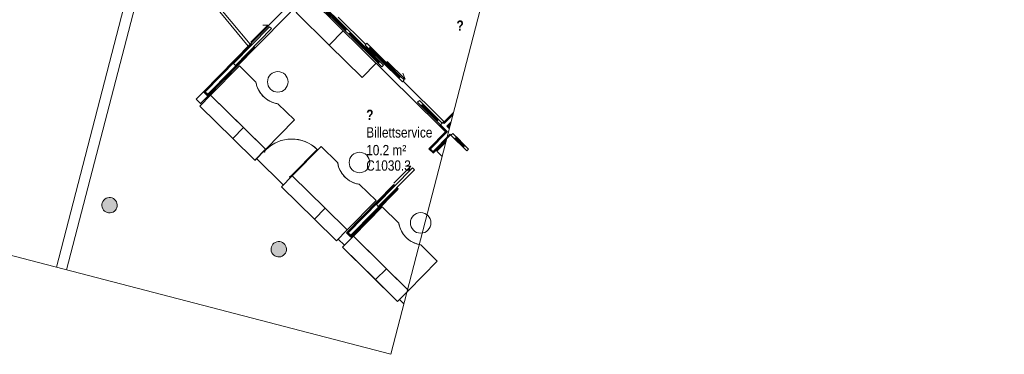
# Model space of a CAD drawing. Header units: millimetres. Extents: x 1487155 to 1697087, y 2364492 to 2519428.
# Tile 3 of 9: x 1653139 to 1672283, y 2464440 to 2470933. Entities that reach past the tile are written whole.
import ezdxf

# ---------------------------------------------------------------- set-up
doc = ezdxf.new("R2010")
doc.units = ezdxf.units.MM
doc.layers.add('271_Fast inventar', color=7, linetype='Continuous', lineweight=0, true_color=0x000000)
doc.layers.add('A200-14_Servering', color=7, linetype='Continuous', lineweight=5, true_color=0xc7d6ef)
for name, color, linetype, lineweight in [('A2', 6, 'Continuous', 5), ('A2-D', 1, 'Continuous', 5), ('A2-DOR', 1, 'Continuous', 5), ('A222', 6, 'Continuous', 5), ('A23', 3, 'Continuous', 5), ('A2312', 1, 'Continuous', 5), ('A24', 1, 'Continuous', 5), ('A254', 6, 'Continuous', 5), ('A852-T', 1, 'Continuous', 9), ('A852-TYNN', 7, 'Continuous', 5), ('A862', 4, 'Continuous', 15)]:
    doc.layers.add(name, color=color, linetype=linetype, lineweight=lineweight)
doc.styles.add('Arial Narrow', font='ARIALN.TTF', dxfattribs={"height": 200})
doc.styles.add('Arial Narrow_B', font='ARIALNB.TTF', dxfattribs={"height": 200})

# ---------------------------------------------------------------- blocks, each defined once
blk = doc.blocks.new('Søyle Betong Sirkulær - 300-V50-zv001-h01-a-200-1-0001')
at = {"layer": 'A222'}
blk.add_hatch(color=256, dxfattribs=at).paths.add_polyline_path([(144, -42), (150, 1), (144, 42), (126, 81), (98, 113), (62, 136), (21, 148), (-21, 148), (-62, 136), (-98, 113), (-128, 78), (-144, 42), (-150, 0), (-144, -42), (-126, -81), (-98, -113), (-62, -136), (-21, -148), (21, -148), (62, -136), (98, -113), (126, -81)])
at = {"layer": 'A222', "lineweight": 18}
for start, end in [(360, 180), (180, 360)]:
    blk.add_arc((0, 0), 150, start, end, dxfattribs=at)
blk = doc.blocks.new('Søyle Betong Sirkulær - 300-4070233-zv001-h01-a-200-1-0001')
at = {"layer": 'A222'}
blk.add_hatch(color=256, dxfattribs=at).paths.add_polyline_path([(144, -42), (150, 0), (144, 42), (126, 81), (98, 113), (62, 136), (21, 148), (-21, 148), (-62, 136), (-98, 113), (-126, 81), (-144, 42), (-150, 0), (-144, -42), (-126, -81), (-98, -113), (-62, -136), (-21, -148), (21, -148), (62, -136), (98, -113), (126, -81)])
at = {"layer": 'A222', "lineweight": 18}
for start, end in [(360, 180), (180, 360)]:
    blk.add_arc((0, 0), 150, start, end, dxfattribs=at)
blk = doc.blocks.new('System Panel - Glassfelt 10mm uten offset-2981005-zv001-h01-a-200-1-0001')
at = {"layer": 'A2312', "lineweight": 13}
for p, q in [((117, 5), (-117, 5)), ((-117, 5), (-117, -5)), ((117, -5), (117, 5)), ((-117, -5), (117, -5))]:
    blk.add_line(p, q, dxfattribs=at)
blk = doc.blocks.new('Rectangular Mullion - 100x50mm Aluminium-2981006-zv001-h01-a-200-1-0001')
at = {"layer": 'A2312'}
for p, q in [((1661759, 2468458), (1661592, 2468623)), ((1661794, 2468493), (1661627, 2468658))]:
    blk.add_line(p, q, dxfattribs=at)
blk = doc.blocks.new('Rectangular Mullion - 100x50mm Aluminium-2981001-zv001-h01-a-200-1-0001')
at = {"layer": 'A2312', "lineweight": 15}
for p, q in [((0, 25), (-100, 25)), ((-100, 25), (-100, -25)), ((0, -25), (0, 25)), ((-100, -25), (0, -25))]:
    blk.add_line(p, q, dxfattribs=at)
blk = doc.blocks.new('System Panel - Glassfelt 10mm uten offset-2981014-zv001-h01-a-200-1-0001')
at = {"layer": 'A2312', "lineweight": 13}
for p, q in [((383, 5), (-383, 5)), ((-383, 5), (-383, -5)), ((383, -5), (383, 5)), ((-383, -5), (383, -5))]:
    blk.add_line(p, q, dxfattribs=at)
blk = doc.blocks.new('Rectangular Mullion - 100x50mm Aluminium-2981015-zv001-h01-a-200-1-0001')
at = {"layer": 'A2312'}
for p, q in [((1659462, 2470721), (1658917, 2471258)), ((1659497, 2470756), (1658952, 2471293))]:
    blk.add_line(p, q, dxfattribs=at)
blk = doc.blocks.new('System Panel - Glassfelt 10mm uten offset-2981017-zv001-h01-a-200-1-0001')
at = {"layer": 'A2312', "lineweight": 13}
for p, q in [((400, 5), (-400, 5)), ((-400, 5), (-400, -5)), ((400, -5), (400, 5)), ((-400, -5), (400, -5))]:
    blk.add_line(p, q, dxfattribs=at)
blk = doc.blocks.new('Systemvegg skyvedør enkelt - DAGS02_Aluglass skyvedør 10x21M-2981018-zv001-h01-a-200-1-0001')
at = {"layer": 'A2-D'}
for p, q in [((-915, 100), (-1015, 100)), ((-1015, 100), (-1015, 50)), ((-1015, 50), (-915, 50)), ((-915, 50), (-915, 100)), ((-915, 100), (-100, 100)), ((-100, 80), (-915, 80)), ((-915, 80), (-915, 70)), ((-915, 70), (-100, 70)), ((-100, 50), (-915, 50)), ((0, 100), (-100, 100)), ((-100, 100), (-100, 50)), ((-100, 70), (-100, 80)), ((-100, 50), (0, 50)), ((0, 50), (0, 100))]:
    blk.add_line(p, q, dxfattribs=at)
at = {"layer": 'A2-DOR'}
for p, q in [((-490, 125), (0, 125)), ((0, 125), (-109, 176))]:
    blk.add_line(p, q, dxfattribs=at)
blk = doc.blocks.new('Rectangular Mullion - 100x50mm Aluminium-2980962-zv001-h01-a-200-1-0001')
at = {"layer": 'A2312', "lineweight": 15}
for p, q in [((-50, 25), (50, 25)), ((-50, -25), (-50, 25)), ((50, 25), (50, -25)), ((50, -25), (-50, -25))]:
    blk.add_line(p, q, dxfattribs=at)
blk = doc.blocks.new('Rectangular Mullion - 100x50mm Aluminium-2980992-zv001-h01-a-200-1-0001')
at = {"layer": 'A2312'}
for p, q in [((1666889, 2463405), (1666319, 2463966)), ((1666924, 2463441), (1666354, 2464002))]:
    blk.add_line(p, q, dxfattribs=at)
blk = doc.blocks.new('Rectangular Mullion - 100x50mm Aluminium-2980966-zv001-h01-a-200-1-0001')
at = {"layer": 'A2312', "lineweight": 15}
for p, q in [((-100, 25), (0, 25)), ((-100, -25), (-100, 25)), ((0, 25), (0, -25)), ((0, -25), (-100, -25))]:
    blk.add_line(p, q, dxfattribs=at)
blk = doc.blocks.new('Generic Models 226 - Generic Models 39-3044506-zv001-h01-a-200-1-0001')
at = {"layer": 'A2'}
for p, q in [((-146611, 379776), (-147000, 379551)), ((-146211, 379083), (-146611, 379776)), ((-147520, 379251), (-147910, 379026)), ((-147910, 379026), (-147510, 378333))]:
    blk.add_line(p, q, dxfattribs=at)
blk.add_arc((-147460, 379748), 500, 263.1301, 336.8699, dxfattribs=at)
blk = doc.blocks.new('Generic Models 227 - Generic Models 39-3044520-zv001-h01-a-200-1-0001')
at = {"layer": 'A2'}
for p, q in [((-146611, 379776), (-147000, 379551)), ((-146211, 379083), (-146611, 379776)), ((-147520, 379251), (-147910, 379026)), ((-147910, 379026), (-147510, 378333))]:
    blk.add_line(p, q, dxfattribs=at)
blk.add_arc((-147460, 379748), 500, 263.1301, 336.8699, dxfattribs=at)
blk = doc.blocks.new('Generic Models 232 - Generic Models 39-3044590-zv001-h01-a-200-1-0001')
at = {"layer": 'A2'}
for p, q in [((-146810, 379661), (-147200, 379436)), ((-146410, 378968), (-146810, 379661)), ((-147719, 379136), (-148109, 378911)), ((-148109, 378911), (-147709, 378218))]:
    blk.add_line(p, q, dxfattribs=at)
blk.add_arc((-147659, 379633), 500, 263.1301, 336.8699, dxfattribs=at)
blk = doc.blocks.new('Enfløyet Glassfelt - DAG11_Aluglassdør 7x8M-2981057-zv001-h01-a-200-1-0001')
at = {"layer": 'A2-D'}
for p, q in [((352, 15), (352, 719)), ((-370, 15), (-352, 15)), ((-352, 15), (-352, -35)), ((-352, 15), (-352, -25)), ((352, 15), (352, -35)), ((365, 15), (352, 15)), ((352, 15), (352, -25)), ((-370, -35), (-352, -35)), ((365, -35), (352, -35))]:
    blk.add_line(p, q, dxfattribs=at)
blk.add_arc((352, 15), 704, 90, 180, dxfattribs=at)
blk = doc.blocks.new('System Panel - Glassfelt 10mm uten offset-2981062-zv001-h01-a-200-1-0001')
at = {"layer": 'A2312', "lineweight": 13}
for p, q in [((212, 5), (-212, 5)), ((-212, 5), (-212, -5)), ((212, -5), (212, 5)), ((-212, -5), (212, -5))]:
    blk.add_line(p, q, dxfattribs=at)
blk = doc.blocks.new('Rectangular Mullion - 100x50mm Aluminium-2981063-zv001-h01-a-200-1-0001')
at = {"layer": 'A2312'}
for p, q in [((1661246, 2468963), (1660944, 2469261)), ((1661281, 2468999), (1660979, 2469297))]:
    blk.add_line(p, q, dxfattribs=at)
blk = doc.blocks.new('Rectangular Mullion - 100x50mm Aluminium-2980998-zv001-h01-a-200-1-0001')
at = {"layer": 'A2312', "lineweight": 15}
for p, q in [((-50, 25), (50, 25)), ((-50, -25), (-50, 25)), ((50, 25), (50, -25)), ((50, -25), (-50, -25))]:
    blk.add_line(p, q, dxfattribs=at)
blk = doc.blocks.new('Skyvedør Enkel Innfelt1 - DTS01_Skyvedør 10x21M-2981066-zv001-h01-a-200-1-0001')
at = {"layer": 'A2-DOR'}
for p, q in [((0, 25), (-1000, 25)), ((-1000, 25), (-1000, -25)), ((-470, 75), (0, 75)), ((0, 75), (-71, 146)), ((0, -25), (0, 25)), ((500, -61), (500, 59)), ((-1000, -25), (0, -25))]:
    blk.add_line(p, q, dxfattribs=at)
at = {"layer": 'A2-DOR', "lineweight": 15}
for p, q in [((-488, 59), (-500, 59)), ((-488, 25), (-488, 59)), ((500, 59), (488, 59)), ((488, 59), (488, -61)), ((-500, -61), (-488, -61)), ((-488, -61), (-488, -25)), ((488, -61), (500, -61))]:
    blk.add_line(p, q, dxfattribs=at)
blk = doc.blocks.new('zv001-h01-a-271-1-0001_dwg_Floor Plan - Plan 1- etg- 1_100_EXP DWG virksomhetsplan_dwg_Generic Models 39 - Generic Models 39-8238059-Plan 1_ etg_ 1_100_EXP DWG virksomhetsplan-443173-Plan 01 - Adgangskontroll Oversikt_1-4069077-zv001-h01-a-200-1-0001')
at = {"layer": '271_Fast inventar', "flags": 128}
for points in [[(-146211, 379083), (-146611, 379776), (-147000, 379551)], [(-147520, 379251), (-147910, 379026), (-147510, 378333)]]:
    blk.add_lwpolyline(points, dxfattribs=at)
at = {"layer": '271_Fast inventar'}
blk.add_arc((-147460, 379748), 500, 263.1301, 336.8699, dxfattribs=at)
blk = doc.blocks.new('zv001-h01-a-271-1-0001_dwg_Floor Plan - Plan 1- etg- 1_100_EXP DWG virksomhetsplan_dwg_Generic Models 40 - Generic Models 39-8238085-Plan 1_ etg_ 1_100_EXP DWG virksomhetsplan-443174-Plan 01 - Adgangskontroll Oversikt_1-4069078-zv001-h01-a-200-1-0001')
at = {"layer": '271_Fast inventar', "flags": 128}
for points in [[(-146211, 379083), (-146611, 379776), (-147000, 379551)], [(-147520, 379251), (-147910, 379026), (-147510, 378333)]]:
    blk.add_lwpolyline(points, dxfattribs=at)
at = {"layer": '271_Fast inventar'}
blk.add_arc((-147460, 379748), 500, 263.1301, 336.8699, dxfattribs=at)
blk = doc.blocks.new('zv001-h01-a-271-1-0001_dwg_Floor Plan - Plan 1- etg- 1_100_EXP DWG virksomhetsplan_dwg_Generic Models 61 - Generic Models 39-8238393-Plan 1_ etg_ 1_100_EXP DWG virksomhetsplan-443179-Plan 01 - Adgangskontroll Oversikt_1-4069083-zv001-h01-a-200-1-0001')
at = {"layer": '271_Fast inventar', "flags": 128}
for points in [[(-146410, 378968), (-146810, 379661), (-147200, 379436)], [(-147719, 379136), (-148109, 378911), (-147709, 378218)]]:
    blk.add_lwpolyline(points, dxfattribs=at)
at = {"layer": '271_Fast inventar'}
blk.add_arc((-147659, 379633), 500, 263.1301, 336.8699, dxfattribs=at)
blk = doc.blocks.new('zv001-h01-a-271_200-1-00010')
at = {"layer": '271_Fast inventar'}
for p, q in [((352, 15), (352, 719)), ((-352, -35), (-360, -35))]:
    blk.add_line(p, q, dxfattribs=at)
at = {"layer": '271_Fast inventar', "flags": 128}
blk.add_lwpolyline([(-352, -25), (-352, 15), (-360, 15), (-360, -35), (-340, -35), (-340, -25)], close=True, dxfattribs=at)
blk.add_lwpolyline([(352, -35), (360, -35), (340, -35), (340, -25), (352, -25), (352, 15), (360, 15), (360, -35)], dxfattribs=at)
at = {"layer": '271_Fast inventar'}
blk.add_arc((352, 15), 704, 90, 180, dxfattribs=at)
blk = doc.blocks.new('zv001-h01-a-271_200-1-000159')
at = {"layer": '271_Fast inventar'}
blk.add_line((1849, -203), (1699, 57), dxfattribs=at)
blk.add_circle((500, 635), 200, dxfattribs=at)
for start, end in [(317.5564, 324.3873), (327.3116, 336.8699), (263.1301, 272.6885), (275.6125, 282.4437), (285.6034, 292.9845), (295.234, 304.766), (307.0156, 314.3965)]:
    blk.add_arc((450, 721), 500, start, end, dxfattribs=at)
blk = doc.blocks.new('zv001-h01-a-271-1-0001_dwg_Floor Plan - Plan 1- etg- 1_100_EXP DWG virksomhetsplan_dwg_ENZV_Plan 1 etg_Innredning_dwg_A_Skranke01-V135-Plan 1_ etg_ 1_100_EXP DWG virksomhetsplan-443547-Plan 01 - Adgangskontroll Oversikt_1-4069189-zv001-h01-a-200-1-0001')
at = {"layer": '271_Fast inventar'}
blk.add_line((1849, -203), (1699, 57), dxfattribs=at)
blk.add_circle((500, 635), 200, dxfattribs=at)
for start, end in [(317.5607, 324.3818), (327.3143, 336.8699), (263.1301, 272.6857), (275.6182, 282.4393), (285.607, 292.9753), (295.2366, 304.7634), (307.0247, 314.393)]:
    blk.add_arc((450, 721), 500, start, end, dxfattribs=at)
blk = doc.blocks.new('zv001-h01-a-271-1-0001_dwg_Floor Plan - Plan 1- etg- 1_100_EXP DWG virksomhetsplan_dwg_ENZV_Plan 1 etg_Innredning_dwg_A_Skranke01-V136-Plan 1_ etg_ 1_100_EXP DWG virksomhetsplan-443548-Plan 01 - Adgangskontroll Oversikt_1-4069190-zv001-h01-a-200-1-0001')
at = {"layer": '271_Fast inventar'}
blk.add_line((1849, -203), (1699, 57), dxfattribs=at)
blk.add_circle((500, 635), 200, dxfattribs=at)
for start, end in [(317.5608, 324.3818), (327.3144, 336.8699), (263.1301, 272.6857), (275.6181, 282.4393), (285.607, 292.9754), (295.2366, 304.7634), (307.0247, 314.393)]:
    blk.add_arc((450, 721), 500, start, end, dxfattribs=at)

msp = doc.modelspace()

# ---------------------------------------------------------------- hatches: boundary and pattern name
at = {"layer": 'A200-14_Servering', "transparency": 33554687}
h = msp.add_hatch(color=256, dxfattribs=at)
h.dxf.hatch_style = 2
h.paths.add_polyline_path([(1664058, 2470261, -1), (1664458, 2470261, -1)], flags=16)
h.paths.add_polyline_path([(1663788, 2470504), (1664045, 2469615), (1664261, 2469678), (1664004, 2470567)], flags=25)

# ---------------------------------------------------------------- linework, layer by layer
at = {"layer": '271_Fast inventar', "flags": 128}
for points in [[(1660070, 2470088), (1659797, 2469811), (1659156, 2470442), (1659429, 2470720), (1659156, 2470442), (1658515, 2471074), (1658788, 2471351)], [(1657491, 2468839), (1657919, 2468418), (1657708, 2468204), (1657281, 2468625), (1656640, 2469257), (1656850, 2469470), (1657491, 2468839), (1657281, 2468625)], [(1661351, 2468279), (1661250, 2468379), (1661422, 2468554)], [(1659080, 2467273), (1659507, 2466852), (1659297, 2466639), (1658870, 2467060), (1659080, 2467273), (1658439, 2467905), (1658228, 2467691), (1658870, 2467060)], [(1660270, 2466101), (1660697, 2465680), (1660487, 2465467), (1660059, 2465888), (1660270, 2466101), (1659629, 2466733), (1659418, 2466519), (1660059, 2465888)]]:
    msp.add_lwpolyline(points, dxfattribs=at)
at = {"layer": 'A23'}
for p, q in [((1656850, 2469470), (1656640, 2469257)), ((1656850, 2469470), (1657919, 2468418)), ((1657281, 2468625), (1656640, 2469257)), ((1657491, 2468839), (1657281, 2468625)), ((1657708, 2468204), (1657281, 2468625)), ((1657919, 2468418), (1657708, 2468204)), ((1658439, 2467905), (1658228, 2467691)), ((1658439, 2467905), (1659080, 2467273)), ((1658870, 2467060), (1658228, 2467691)), ((1659080, 2467273), (1658870, 2467060)), ((1659080, 2467273), (1659507, 2466852)), ((1659297, 2466639), (1658870, 2467060)), ((1659507, 2466852), (1659297, 2466639)), ((1659629, 2466733), (1659418, 2466519)), ((1659629, 2466733), (1660697, 2465680)), ((1660487, 2465467), (1659418, 2466519)), ((1660270, 2466101), (1660059, 2465888)), ((1660697, 2465680), (1660487, 2465467))]:
    msp.add_line(p, q, dxfattribs=at)
at = {"layer": 'A24'}
for p, q in [((1661303, 2468874), (1658831, 2471309)), ((1659333, 2470983), (1659870, 2470454)), ((1656730, 2469536), (1657634, 2470453)), ((1656747, 2469536), (1657642, 2470445)), ((1656797, 2469487), (1657692, 2470396)), ((1656797, 2469470), (1657701, 2470387)), ((1660593, 2469742), (1661387, 2468959)), ((1656730, 2469536), (1656797, 2469470)), ((1656747, 2469536), (1656797, 2469487)), ((1661394, 2468934), (1661567, 2469109)), ((1661394, 2468917), (1661561, 2469086)), ((1661439, 2468758), (1661312, 2468883)), ((1661456, 2468758), (1661320, 2468892)), ((1661394, 2468917), (1661369, 2468942)), ((1661394, 2468934), (1661378, 2468950)), ((1661462, 2468886), (1661444, 2468868)), ((1661492, 2468821), (1661444, 2468868)), ((1661461, 2468868), (1661519, 2468927)), ((1661495, 2468834), (1661461, 2468868)), ((1661462, 2468886), (1661526, 2468950)), ((1661114, 2468428), (1661439, 2468758)), ((1661122, 2468420), (1661438, 2468741)), ((1661172, 2468371), (1661488, 2468691)), ((1661181, 2468362), (1661506, 2468692)), ((1661456, 2468758), (1661438, 2468741)), ((1661505, 2468709), (1661488, 2468691)), ((1661523, 2468692), (1661505, 2468709)), ((1661515, 2468683), (1661506, 2468692)), ((1659509, 2466799), (1660412, 2467716)), ((1659526, 2466799), (1660420, 2467708)), ((1659575, 2466750), (1660470, 2467658)), ((1659576, 2466733), (1660479, 2467650)), ((1659509, 2466799), (1659576, 2466733)), ((1659526, 2466799), (1659575, 2466750))]:
    msp.add_line(p, q, dxfattribs=at)
at = {"layer": 'A24', "lineweight": 15}
for p, q in [((1657624, 2470462), (1656712, 2469536)), ((1657649, 2470439), (1657624, 2470462)), ((1657710, 2470378), (1657684, 2470403)), ((1656798, 2469452), (1657710, 2470378)), ((1656712, 2469536), (1656798, 2469452)), ((1661573, 2469134), (1661394, 2468952)), ((1661387, 2468959), (1661303, 2468874)), ((1661303, 2468874), (1661420, 2468758)), ((1661394, 2468952), (1661387, 2468959)), ((1661480, 2468868), (1661513, 2468902)), ((1661499, 2468849), (1661480, 2468868)), ((1661420, 2468758), (1661104, 2468438)), ((1661190, 2468353), (1661435, 2468602)), ((1661104, 2468438), (1661190, 2468353)), ((1660403, 2467725), (1659490, 2466799)), ((1660427, 2467701), (1660403, 2467725)), ((1659576, 2466715), (1660488, 2467641)), ((1660488, 2467641), (1660463, 2467666)), ((1659490, 2466799), (1659576, 2466715))]:
    msp.add_line(p, q, dxfattribs=at)
at = {"layer": 'A254'}
for p, q in [((1655594, 2472830), (1653852, 2466130)), ((1653852, 2466130), (1655594, 2472830)), ((1656816, 2471351), (1657584, 2470421)), ((1656883, 2471348), (1657619, 2470457)), ((1657619, 2470457), (1656883, 2471348)), ((1657633, 2470471), (1658318, 2471166)), ((1658403, 2471082), (1657718, 2470387)), ((1656712, 2469536), (1656572, 2469394)), ((1656798, 2469452), (1656657, 2469310)), ((1656572, 2469394), (1656657, 2469310)), ((1656657, 2469310), (1656675, 2469292)), ((1657743, 2468240), (1658264, 2467727)), ((1659332, 2466674), (1659453, 2466555)), ((1660522, 2465502), (1660607, 2465418))]:
    msp.add_line(p, q, dxfattribs=at)
at = {"layer": 'A852-TYNN'}
msp.add_lwpolyline([(1637282, 2519428), (1625352, 2473540), (1660353, 2464440), (1672283, 2510328)], close=True, dxfattribs=at)
at = {"layer": 'A862'}
msp.add_line((1654050, 2466079), (1655755, 2472636), dxfattribs=at)

# ---------------------------------------------------------------- block references
for name, p, rotation in [('zv001-h01-a-271-1-0001_dwg_Floor Plan - Plan 1- etg- 1_100_EXP DWG virksomhetsplan_dwg_Generic Models 61 - Generic Models 39-8238393-Plan 1_ etg_ 1_100_EXP DWG virksomhetsplan-443179-Plan 01 - Adgangskontroll Oversikt_1-4069083-zv001-h01-a-200-1-0001', (1331549, 2226476), 285.4264647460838), ('zv001-h01-a-271_200-1-000159', (1657412, 2470040), 285.4264647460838), ('zv001-h01-a-271_200-1-00010', (1658168, 2468150), 315.4264644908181), ('zv001-h01-a-271-1-0001_dwg_Floor Plan - Plan 1- etg- 1_100_EXP DWG virksomhetsplan_dwg_Generic Models 39 - Generic Models 39-8238059-Plan 1_ etg_ 1_100_EXP DWG virksomhetsplan-443173-Plan 01 - Adgangskontroll Oversikt_1-4069077-zv001-h01-a-200-1-0001', (1332974, 2225073), 285.4264647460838), ('zv001-h01-a-271-1-0001_dwg_Floor Plan - Plan 1- etg- 1_100_EXP DWG virksomhetsplan_dwg_ENZV_Plan 1 etg_Innredning_dwg_A_Skranke01-V135-Plan 1_ etg_ 1_100_EXP DWG virksomhetsplan-443547-Plan 01 - Adgangskontroll Oversikt_1-4069189-zv001-h01-a-200-1-0001', (1659000, 2468475), 285.4264647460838), ('zv001-h01-a-271-1-0001_dwg_Floor Plan - Plan 1- etg- 1_100_EXP DWG virksomhetsplan_dwg_Generic Models 40 - Generic Models 39-8238085-Plan 1_ etg_ 1_100_EXP DWG virksomhetsplan-443174-Plan 01 - Adgangskontroll Oversikt_1-4069078-zv001-h01-a-200-1-0001', (1334163, 2223900), 285.4264647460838), ('zv001-h01-a-271-1-0001_dwg_Floor Plan - Plan 1- etg- 1_100_EXP DWG virksomhetsplan_dwg_ENZV_Plan 1 etg_Innredning_dwg_A_Skranke01-V136-Plan 1_ etg_ 1_100_EXP DWG virksomhetsplan-443548-Plan 01 - Adgangskontroll Oversikt_1-4069190-zv001-h01-a-200-1-0001', (1660190, 2467303), 285.4264647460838)]:
    msp.add_blockref(name, p, dxfattribs=dict(rotation=rotation))
at = {"layer": 'A2', "rotation": 285.4264647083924}
for name, p in [('Generic Models 232 - Generic Models 39-3044590-zv001-h01-a-200-1-0001', (1331549, 2226476)), ('Generic Models 226 - Generic Models 39-3044506-zv001-h01-a-200-1-0001', (1332974, 2225073)), ('Generic Models 227 - Generic Models 39-3044520-zv001-h01-a-200-1-0001', (1334163, 2223900))]:
    msp.add_blockref(name, p, dxfattribs=at)
at = {"layer": 'A2-DOR'}
for name, p, rotation in [('Skyvedør Enkel Innfelt1 - DTS01_Skyvedør 10x21M-2981066-zv001-h01-a-200-1-0001', (1658017, 2470777), 45.42646449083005), ('Systemvegg skyvedør enkelt - DAGS02_Aluglass skyvedør 10x21M-2981018-zv001-h01-a-200-1-0001', (1660544, 2469692), 315.4264653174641), ('Enfløyet Glassfelt - DAG11_Aluglassdør 7x8M-2981057-zv001-h01-a-200-1-0001', (1658168, 2468150), 315.4264644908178), ('Skyvedør Enkel Innfelt1 - DTS01_Skyvedør 10x21M-2981066-zv001-h01-a-200-1-0001', (1660796, 2468040), 45.42646503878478)]:
    msp.add_blockref(name, p, dxfattribs=dict(at, rotation=rotation))
at = {"layer": 'A222', "rotation": 285.4264647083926}
for name, p in [('Søyle Betong Sirkulær - 300-4070233-zv001-h01-a-200-1-0001', (1654886, 2467333)), ('Søyle Betong Sirkulær - 300-V50-zv001-h01-a-200-1-0001', (1658176, 2466478))]:
    msp.add_blockref(name, p, dxfattribs=at)
at = {"layer": 'A2312'}
for name, p, rotation in [('Rectangular Mullion - 100x50mm Aluminium-2981015-zv001-h01-a-200-1-0001', (-231, 156), 359.9945845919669), ('System Panel - Glassfelt 10mm uten offset-2981014-zv001-h01-a-200-1-0001', (1659210, 2471006), 315.4264653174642), ('Rectangular Mullion - 100x50mm Aluminium-2980992-zv001-h01-a-200-1-0001', (-7016, 6841), 359.9945845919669), ('System Panel - Glassfelt 10mm uten offset-2981017-zv001-h01-a-200-1-0001', (1659838, 2470387), 315.4264653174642), ('Rectangular Mullion - 100x50mm Aluminium-2981063-zv001-h01-a-200-1-0001', (-231, 156), 359.9945845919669), ('System Panel - Glassfelt 10mm uten offset-2981062-zv001-h01-a-200-1-0001', (1661115, 2469129), 315.4264653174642), ('Rectangular Mullion - 100x50mm Aluminium-2981001-zv001-h01-a-200-1-0001', (1661541, 2468709), 135.4264650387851), ('Rectangular Mullion - 100x50mm Aluminium-2981006-zv001-h01-a-200-1-0001', (-231, 156), 359.9945845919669), ('System Panel - Glassfelt 10mm uten offset-2981005-zv001-h01-a-200-1-0001', (1661696, 2468557), 315.4264650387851)]:
    msp.add_blockref(name, p, dxfattribs=dict(at, rotation=rotation))
at = {"layer": 'A2312', "extrusion": (0, 0, -1)}
for name, p, rotation in [('Rectangular Mullion - 100x50mm Aluminium-2980962-zv001-h01-a-200-1-0001', (-1659518, 2470703), 224.5735346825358), ('Rectangular Mullion - 100x50mm Aluminium-2980962-zv001-h01-a-200-1-0001', (-1660159, 2470071), 224.5735346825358), ('Rectangular Mullion - 100x50mm Aluminium-2980962-zv001-h01-a-200-1-0001', (-1660928, 2469313), 224.5735346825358), ('Rectangular Mullion - 100x50mm Aluminium-2980966-zv001-h01-a-200-1-0001', (-1661338, 2468910), 224.5735346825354), ('Rectangular Mullion - 100x50mm Aluminium-2980998-zv001-h01-a-200-1-0001', (-1661815, 2468439), 224.5735349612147)]:
    msp.add_blockref(name, p, dxfattribs=dict(at, rotation=rotation))

# ---------------------------------------------------------------- texts
at = {"layer": 'A852-T', "char_height": 200, "attachment_point": 1, "rotation": 359.9946}
for s, insert, width, style in [('\\fArial Narrow|b1|i0|c0|p34|;?', (1661631, 2470919), 176.37, 'Arial Narrow_B'), ('\\fArial Narrow|b1|i0|c0|p34|;?', (1659877, 2469187), 176.37, 'Arial Narrow_B'), ('Billettservice', (1659877, 2468846), 1619.41, 'Arial Narrow'), ('10.2 m²', (1659877, 2468502), 970.04, 'Arial Narrow'), ('C1030.3', (1659877, 2468203), 1082.28, 'Arial Narrow')]:
    msp.add_mtext(s, dxfattribs=dict(at, insert=insert, width=width, style=style))

doc.saveas('drawing.dxf')
